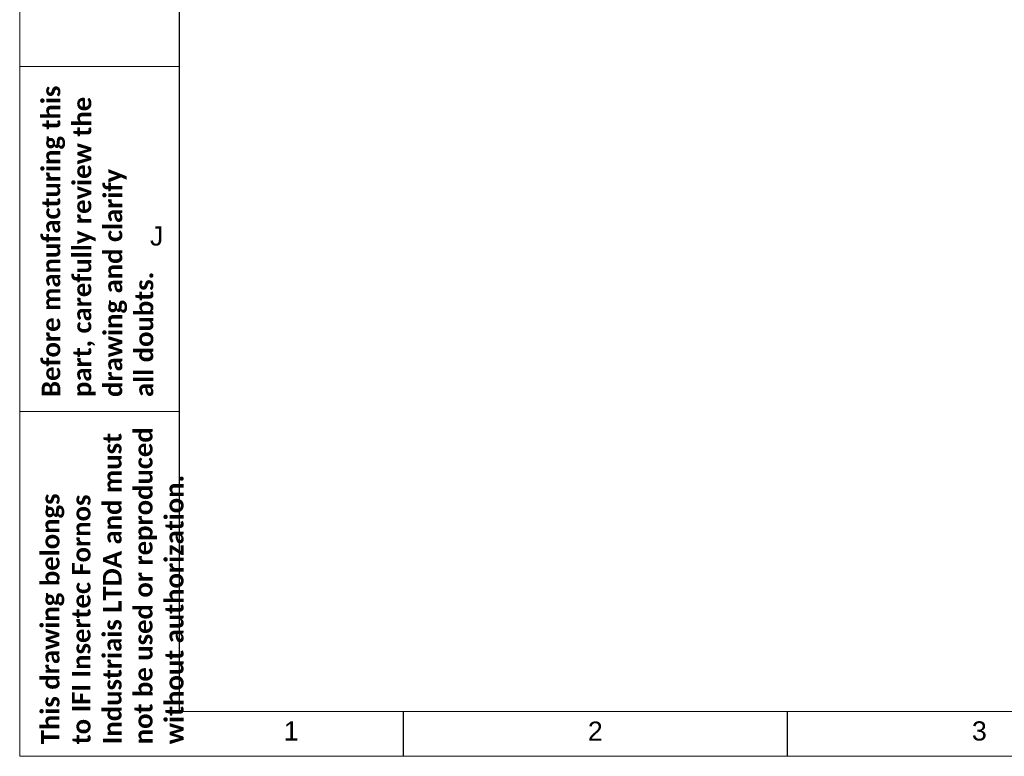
# Paper-space layout 'Sheet1' of a CAD drawing. Header units: millimetres. Extents: x 0 to 23548, y 0 to 16632.
# Tile 1 of 143: x 0 to 4314, y 0 to 3229. Entities that reach past the tile are written whole.
import ezdxf

# ---------------------------------------------------------------- set-up
doc = ezdxf.new("R2010")
doc.units = ezdxf.units.MM
doc.linetypes.add('SLD-Sólida', pattern=[0])
doc.layers.add('DETALHAMENTO', color=8, linetype='SLD-Sólida')
doc.styles.add('SLDTEXTSTYLE0', font='ARIAL.TTF')
doc.styles.add('SLDTEXTSTYLE1', font='CALIBRIB.TTF')

psp = doc.layouts.new('Sheet1')

# ---------------------------------------------------------------- linework, layer by layer
at = {"color": 7, "linetype": 'SLD-Sólida', "lineweight": 18, "ltscale": 28}
for p, q in [((0, 16632), (0, 0)), ((0, 3024), (700, 3024)), ((0, 1512), (700, 1512)), ((0, 1512), (700, 1512)), ((700, 196), (23352, 196)), ((0, 0), (23548, 0))]:
    psp.add_line(p, q, dxfattribs=at)
at = {"layer": 'DETALHAMENTO', "color": 7, "linetype": 'SLD-Sólida', "ltscale": 28}
for p, q in [((700, 196), (700, 16436)), ((1682, 0), (1682, 196)), ((3364, 0), (3364, 196))]:
    psp.add_line(p, q, dxfattribs=at)

# ---------------------------------------------------------------- texts
at = {"layer": 'DETALHAMENTO', "ltscale": 28, "attachment_point": 1, "rotation": 90, "style": 'SLDTEXTSTYLE1'}
for s, insert, char_height in [('Before manufacturing this^Jpart, carefully review the^Jdrawing and clarify^Jall doubts.', (96.309, 1574.676), 81.49167), ('This drawing belongs^Jto IFI Insertec Fornos^JIndustriais LTDA and must^Jnot be used or reproduced^Jwithout authorization.', (92.903, 52.701), 81.491667)]:
    psp.add_mtext(s, dxfattribs=dict(at, insert=insert, char_height=char_height))
at = {"layer": 'DETALHAMENTO', "color": 7, "ltscale": 28, "char_height": 84, "attachment_point": 1, "style": 'SLDTEXTSTYLE0'}
for s, insert in [('J', (570.872, 2322.626)), ('1', (1156.928, 153.149)), ('2', (2489.285, 152.321)), ('3', (4172.1, 153.3))]:
    psp.add_mtext(s, dxfattribs=dict(at, insert=insert))

doc.saveas('drawing.dxf')
